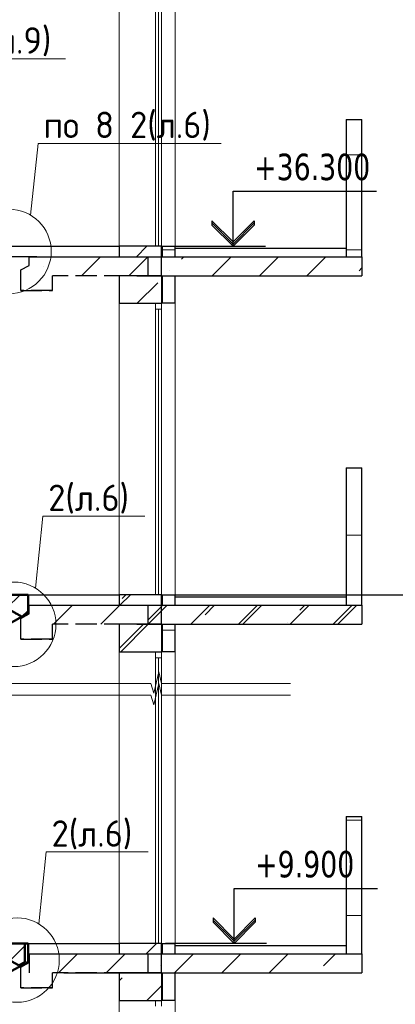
# Model space of a CAD drawing. Header units: millimetres. Extents: x 259029 to 2494469, y -731578 to -57567.
# Tile 138 of 207: x 375583 to 379143, y -502293 to -492973. Entities that reach past the tile are written whole.
import ezdxf
from ezdxf import colors
from ezdxf.entities.mleader import LeaderData, LeaderLine
from ezdxf.math import Vec2, Vec3

# ---------------------------------------------------------------- set-up
doc = ezdxf.new("R2010")
doc.units = ezdxf.units.MM
doc.linetypes.add('______2', pattern=[270, 200, -70])
for name, color, linetype, lineweight in [('Standard', 7, 'Continuous', 25), ('Общий01', 7, 'Continuous', 13), ('ПЛИТА', 152, 'Continuous', 35), ('Размеры кладочные', 3, 'Continuous', 20), ('РАЗРЕЗЫ', 10, 'Continuous', 60), ('Символы 0.20', 1, 'Continuous', 20), ('Стена', 7, 'Continuous', 50), ('Стена_ бетон несущ.', 253, 'Continuous', 70)]:
    doc.layers.add(name, color=color, linetype=linetype, lineweight=lineweight)
doc.styles.add('TAHOMA', font='tahoma.ttf')
doc.styles.add('ГОСТ', font='GOST_Common.ttf')
pattern_1 = [(45, (-451201, -145751.34), (-449.0128, 449.0128), []), (45, (-450752, -145751.34), (-449.0128, 449.0128), [793.75, -158.75, 0, -158.75])]
pattern_2 = [(45, (-451201, -165551.34), (-449.0128, 449.0128), []), (45, (-450752, -165551.34), (-449.0128, 449.0128), [793.75, -158.75, 0, -158.75])]
pattern_3 = [(0, (367310.53, -523502.2), (450, 450), [450, -450]), (90, (367310.53, -523502.2), (-450, 450), [450, -450])]
pattern_4 = [(0, (367310.53, -543302.2), (450, 450), [450, -450]), (90, (367310.53, -543302.2), (-450, 450), [450, -450])]

# ---------------------------------------------------------------- blocks, each defined once
blk = doc.blocks.new('_None')
blk = doc.blocks.new('НОВЫЙ')
at = {"layer": 'Standard', "color": 5, "linetype": 'Continuous', "lineweight": 50, "transparency": 33554687}
for p, q in [((381795.4, -472257), (381776.2, -472145.8)), ((381795.8, -472121.9), (382011.4, -472121.7)), ((382011.4, -472121.9), (381835.3, -472121.9)), ((382011.4, -472121.9), (382011.4, -472297.6)), ((378952.4, -473979.3), (382011.4, -472297.6)), ((381495.4, -472422), (381476.2, -472310.8)), ((381495.8, -472286.9), (381770.9, -472286.9)), ((381195.8, -472451.9), (381470.9, -472451.9)), ((381195.4, -472587), (381176.2, -472475.8)), ((380895.4, -472752), (380876.2, -472640.8)), ((380895.8, -472616.9), (381170.9, -472616.9)), ((380595.4, -472917), (380576.2, -472805.8)), ((380595.8, -472781.9), (380870.9, -472781.9)), ((380295.4, -473082), (380276.2, -472970.8)), ((380295.8, -472946.9), (380570.9, -472946.9)), ((379995.8, -473111.9), (380270.9, -473111.9)), ((379995.4, -473247), (379976.2, -473135.8)), ((379695.8, -473276.9), (379970.9, -473276.9)), ((379695.4, -473412), (379676.2, -473300.8)), ((379395.4, -473577), (379376.2, -473465.8)), ((379395.8, -473441.9), (379670.9, -473441.9)), ((379095.4, -473742), (379076.2, -473630.8)), ((379095.8, -473606.9), (379370.9, -473606.9)), ((378894.8, -473771.9), (378894.9, -473836.7)), ((378894.8, -473771.9), (378894.8, -473947.6)), ((378894.8, -473771.9), (379070.9, -473771.9))]:
    blk.add_line(p, q, dxfattribs=at)
for centre, radius, start, end in [((381795.8, -472141.9), 20, 90, 191.30993), ((381770.9, -472261.9), 25, 270, 11.30993), ((381495.8, -472306.9), 20, 90, 191.30993), ((381195.8, -472471.9), 20, 90, 191.30993), ((381470.9, -472426.9), 25, 270, 11.30993), ((380895.8, -472636.9), 20, 90, 191.30993), ((381170.9, -472591.9), 25, 270, 11.30993), ((380595.8, -472801.9), 20, 90, 191.30993), ((380870.9, -472756.9), 25, 270, 11.30993), ((380570.9, -472921.9), 25, 270, 11.30993), ((380295.8, -472966.9), 20, 90, 191.30993), ((379995.8, -473131.9), 20, 90, 191.30993), ((380270.9, -473086.9), 25, 270, 11.30993), ((379695.8, -473296.9), 20, 90, 191.30993), ((379970.9, -473251.9), 25, 270, 11.30993), ((379395.8, -473461.9), 20, 90, 191.30993), ((379670.9, -473416.9), 25, 270, 11.30993), ((379370.9, -473581.9), 25, 270, 11.30993), ((379095.8, -473626.9), 20, 90, 191.30993), ((379070.9, -473746.9), 25, 270, 11.30993)]:
    blk.add_arc(centre, radius, start, end, dxfattribs=at)
at = {"layer": 'РАЗРЕЗЫ', "color": 5, "lineweight": 35}
for p, q in [((382011.4, -472297.6), (382011.4, -472121.9)), ((382011.4, -472297.6), (382011.4, -472297.6)), ((378894.8, -473947.6), (378894.8, -473771.9)), ((378952.4, -473979.3), (378894.8, -473947.6))]:
    blk.add_line(p, q, dxfattribs=at)
blk = doc.blocks.new('марш2')
at = {"layer": 'РАЗРЕЗЫ', "lineweight": -2}
h = blk.add_hatch(dxfattribs=at)
h.set_pattern_fill('ANSI35', color=256, scale=50)
h.paths.add_polyline_path([(519266.6, -473418), (519247, -473531.5, 0.457423), (519271.7, -473560.2), (519546.8, -473560.2, -0.457423), (519566.6, -473583), (519547, -473696.5, 0.457423), (519571.7, -473725.2), (519846.8, -473725.2, -0.457423), (519866.6, -473748), (519847, -473861.5, 0.457423), (519871.7, -473890.2), (520146.8, -473890.2, -0.457423), (520166.6, -473913), (520147, -474026.5, 0.457423), (520171.7, -474055.2), (520446.8, -474055.2, -0.457423), (520466.6, -474078), (520447, -474191.5, 0.457423), (520471.7, -474220.2), (520746.8, -474220.2, -0.457423), (520766.6, -474243), (520747, -474356.5, 0.457423), (520771.7, -474385.2), (521046.8, -474385.2, -0.457423), (521066.6, -474408), (521047, -474521.5, 0.457423), (521071.7, -474550.2), (521346.8, -474550.2, -0.457423), (521366.6, -474573), (521347, -474686.5, 0.457423), (521371.7, -474715.2), (521646.8, -474715.2, -0.457423), (521666.6, -474738), (521647, -474851.5, 0.457423), (521671.7, -474880.2), (521946.8, -474880.2, -0.457423), (521966.6, -474903), (521947, -475016.5, 0.457423), (521971.7, -475045.2), (522147.9, -475045.2), (522147.9, -475220.9), (522090.2, -475252.5), (519031.2, -473570.9), (519031.2, -473395), (519246.9, -473395.2, -0.457187)])
at = {"layer": 'РАЗРЕЗЫ', "color": 2, "lineweight": -2, "xscale": -1}
blk.add_blockref('НОВЫЙ', (901042.6, -1273.3), dxfattribs=at)

msp = doc.modelspace()

# ---------------------------------------------------------------- hatches: boundary and pattern name
at = {"layer": 'Standard', "linetype": 'Continuous', "lineweight": 13}
h = msp.add_hatch(dxfattribs=at)
h.set_pattern_fill('____', scale=450, style=0, pattern_type=2)
h.set_pattern_definition(pattern_4)
h.paths.add_polyline_path([(378677.2, -495216.3), (378827.2, -495216.3), (378827.2, -493916.3), (378677.2, -493916.3)], flags=0)
h = msp.add_hatch(dxfattribs=at)
h.set_pattern_fill('____', scale=450, style=0, pattern_type=2)
h.set_pattern_definition(pattern_4)
h.paths.add_polyline_path([(377057.2, -495216.3), (377057.2, -495116.3), (376937.2, -495116.3), (376937.2, -495216.3)], flags=0)
h = msp.add_hatch(dxfattribs=at)
h.set_pattern_fill('____', scale=450, style=0, pattern_type=2)
h.set_pattern_definition(pattern_3)
h.paths.add_polyline_path([(378677.2, -498516.3), (378827.2, -498516.3), (378827.2, -497216.3), (378677.2, -497216.3)], flags=0)
h = msp.add_hatch(dxfattribs=at)
h.set_pattern_fill('____', scale=450, style=0, pattern_type=2)
h.set_pattern_definition(pattern_4)
h.paths.add_polyline_path([(378677.2, -498516.3), (378827.2, -498516.3), (378827.2, -497216.3), (378677.2, -497216.3)], flags=0)
h = msp.add_hatch(dxfattribs=at)
h.set_pattern_fill('____', scale=450, style=0, pattern_type=2)
h.set_pattern_definition(pattern_3)
h.paths.add_polyline_path([(377057.2, -498956.3), (377057.2, -498696.3), (376937.2, -498696.3), (376937.2, -498956.3)], flags=0)
h = msp.add_hatch(dxfattribs=at)
h.set_pattern_fill('____', scale=450, style=0, pattern_type=2)
h.set_pattern_definition(pattern_4)
h.paths.add_polyline_path([(377057.2, -498956.3), (377057.2, -498696.3), (376937.2, -498696.3), (376937.2, -498956.3)], flags=0)
h = msp.add_hatch(dxfattribs=at)
h.set_pattern_fill('____', scale=450, style=0, pattern_type=2)
h.set_pattern_definition(pattern_3)
h.paths.add_polyline_path([(378677.2, -501816.3), (378827.2, -501816.3), (378827.2, -500516.3), (378677.2, -500516.3)], flags=0)
at = {"layer": 'Стена_ бетон несущ.', "linetype": 'Continuous', "lineweight": 13}
h = msp.add_hatch(dxfattribs=at)
h.set_pattern_fill('ANSI35', color=9, scale=100, style=0)
h.set_pattern_definition(pattern_2)
h.paths.add_polyline_path([(376527.2, -495216.3), (376927.2, -495216.3), (376927.2, -495116.3), (376527.2, -495116.3)], flags=0)
at = {"layer": 'Стена_ бетон несущ.', "linetype": 'Continuous', "lineweight": 25}
h = msp.add_hatch(dxfattribs=at)
h.set_pattern_fill('ANSI35', scale=100, style=0)
h.set_pattern_definition([(45, (-450935.4, -162251.34), (-449.0128, 449.0128), []), (45, (-450486.4, -162251.34), (-449.0128, 449.0128), [793.75, -158.75, 0, -158.75])])
h.paths.add_polyline_path([(375692.8, -495396.3), (377062.9, -495396.3), (377062.9, -495216.3), (375692.8, -495216.3)])
h = msp.add_hatch(dxfattribs=at)
h.set_pattern_fill('ANSI35', scale=100, style=0)
h.set_pattern_definition(pattern_2)
h.paths.add_polyline_path([(376927.2, -495216.3), (376927.2, -495396.3), (378827.2, -495396.3), (378827.2, -495216.3)])
at = {"layer": 'Стена_ бетон несущ.', "linetype": 'Continuous', "lineweight": 13}
h = msp.add_hatch(dxfattribs=at)
h.set_pattern_fill('ANSI35', color=9, scale=100, style=0)
h.set_pattern_definition(pattern_2)
h.paths.add_polyline_path([(376927.2, -495656.3), (376927.2, -495396.3), (376527.2, -495396.3), (376527.2, -495656.3)], flags=0)
h = msp.add_hatch(dxfattribs=at)
h.set_pattern_fill('ANSI35', color=9, scale=100, style=0)
h.set_pattern_definition(pattern_1)
h.paths.add_polyline_path([(376527.2, -498516.3), (376927.2, -498516.3), (376927.2, -498416.3), (376527.2, -498416.3)], flags=0)
h = msp.add_hatch(dxfattribs=at)
h.set_pattern_fill('ANSI35', color=9, scale=100, style=0)
h.set_pattern_definition(pattern_2)
h.paths.add_polyline_path([(376527.2, -498516.3), (376927.2, -498516.3), (376927.2, -498416.3), (376527.2, -498416.3)], flags=0)
at = {"layer": 'Стена_ бетон несущ.', "linetype": 'Continuous', "lineweight": 25}
h = msp.add_hatch(dxfattribs=at)
h.set_pattern_fill('ANSI35', scale=100, style=0)
h.set_pattern_definition(pattern_2)
h.paths.add_polyline_path([(375427.2, -498696.3), (376797.3, -498696.3), (376797.3, -498516.3), (375427.2, -498516.3)])
at = {"layer": 'Стена_ бетон несущ.', "linetype": 'Continuous', "lineweight": 13}
h = msp.add_hatch(dxfattribs=at)
h.set_pattern_fill('ANSI35', scale=100, style=0)
h.set_pattern_definition(pattern_1)
h.paths.add_polyline_path([(376797.3, -498696.3), (376927.2, -498696.3), (376927.2, -498516.3), (376797.3, -498516.3)], flags=0)
h = msp.add_hatch(dxfattribs=at)
h.set_pattern_fill('ANSI35', scale=100, style=0)
h.set_pattern_definition(pattern_2)
h.paths.add_polyline_path([(376797.3, -498696.3), (376927.2, -498696.3), (376927.2, -498516.3), (376797.3, -498516.3)], flags=0)
at = {"layer": 'Стена_ бетон несущ.', "linetype": 'Continuous', "lineweight": 25}
h = msp.add_hatch(dxfattribs=at)
h.set_pattern_fill('ANSI35', scale=100, style=0)
h.set_pattern_definition(pattern_1)
h.paths.add_polyline_path([(376927.2, -498516.3), (376927.2, -498696.3), (378827.2, -498696.3), (378827.2, -498516.3)])
h = msp.add_hatch(dxfattribs=at)
h.set_pattern_fill('ANSI35', scale=100, style=0)
h.set_pattern_definition(pattern_2)
h.paths.add_polyline_path([(376927.2, -498516.3), (376927.2, -498696.3), (378827.2, -498696.3), (378827.2, -498516.3)])
at = {"layer": 'Стена_ бетон несущ.', "linetype": 'Continuous', "lineweight": 13}
h = msp.add_hatch(dxfattribs=at)
h.set_pattern_fill('ANSI35', color=9, scale=100, style=0)
h.set_pattern_definition(pattern_1)
h.paths.add_polyline_path([(376927.2, -498956.3), (376927.2, -498696.3), (376527.2, -498696.3), (376527.2, -498956.3)], flags=0)
h = msp.add_hatch(dxfattribs=at)
h.set_pattern_fill('ANSI35', color=9, scale=100, style=0)
h.set_pattern_definition(pattern_2)
h.paths.add_polyline_path([(376927.2, -498956.3), (376927.2, -498696.3), (376527.2, -498696.3), (376527.2, -498956.3)], flags=0)
h = msp.add_hatch(dxfattribs=at)
h.set_pattern_fill('ANSI35', color=9, scale=100, style=0)
h.set_pattern_definition(pattern_1)
h.paths.add_polyline_path([(376527.2, -501816.3), (376927.2, -501816.3), (376927.2, -501716.3), (376527.2, -501716.3)], flags=0)
at = {"layer": 'Стена_ бетон несущ.', "linetype": 'Continuous', "lineweight": 25}
h = msp.add_hatch(dxfattribs=at)
h.set_pattern_fill('ANSI35', scale=100, style=0)
h.set_pattern_definition([(45, (-450950.95, -145751.34), (-449.0128, 449.0128), []), (45, (-450501.93, -145751.34), (-449.0128, 449.0128), [793.75, -158.75, 0, -158.75])])
h.paths.add_polyline_path([(375677.3, -501996.3), (377047.4, -501996.3), (377047.4, -501816.3), (375677.3, -501816.3)])
h = msp.add_hatch(dxfattribs=at)
h.set_pattern_fill('ANSI35', scale=100, style=0)
h.set_pattern_definition(pattern_1)
h.paths.add_polyline_path([(376927.2, -501816.3), (376927.2, -501996.3), (378827.2, -501996.3), (378827.2, -501816.3)])
at = {"layer": 'Стена_ бетон несущ.', "linetype": 'Continuous', "lineweight": 13}
h = msp.add_hatch(dxfattribs=at)
h.set_pattern_fill('ANSI35', color=9, scale=100, style=0)
h.set_pattern_definition(pattern_1)
h.paths.add_polyline_path([(376927.2, -502256.3), (376927.2, -501996.3), (376527.2, -501996.3), (376527.2, -502256.3)], flags=0)

# ---------------------------------------------------------------- linework, layer by layer
at = {"color": 0}
for p, q in [((376954.2, -495115.3), (377912.5, -495115.3)), ((377057.2, -498416.3), (381140, -498416.3)), ((376964.2, -501715.3), (377922.5, -501715.3))]:
    msp.add_line(p, q, dxfattribs=at)
at = {"color": 3, "linetype": 'Continuous', "lineweight": 30}
for p, q in [((375745.1, -495216.2), (375508.3, -495216.2)), ((375509.2, -495213.2), (375745.1, -495213.2)), ((375745.1, -495213.2), (375745.1, -495216.2))]:
    msp.add_line(p, q, dxfattribs=at)
at = {"layer": 'Standard', "color": 7, "linetype": 'Continuous', "lineweight": 13}
for p, q in [((376871.2, -492412.3), (376871.2, -495116.3)), ((376899.2, -495115.3), (376899.2, -492412.3)), ((376927.2, -495116.3), (376927.2, -492412.3)), ((376871.2, -495656.3), (376871.2, -495712.3)), ((376927.2, -495712.3), (376927.2, -495656.3)), ((376871.2, -495712.3), (376871.2, -498416.3)), ((376871.2, -495712.3), (376871.2, -498416.3)), ((376871.2, -495712.3), (376927.2, -495712.3)), ((376899.2, -498415.3), (376899.2, -495712.3)), ((376899.2, -498415.3), (376899.2, -495712.3)), ((376927.2, -498416.3), (376927.2, -495712.3)), ((376927.2, -498416.3), (376927.2, -495712.3)), ((376871.2, -498956.3), (376871.2, -499012.3)), ((376871.2, -498956.3), (376871.2, -499012.3)), ((376871.2, -499012.3), (376871.2, -501716.3)), ((376871.2, -499012.3), (376927.2, -499012.3)), ((376871.2, -499012.3), (376871.2, -501716.3)), ((376871.2, -499012.3), (376927.2, -499012.3)), ((376899.2, -501715.3), (376899.2, -499012.3)), ((376899.2, -501715.3), (376899.2, -499012.3)), ((376927.2, -499012.3), (376927.2, -498956.3)), ((376927.2, -499012.3), (376927.2, -498956.3)), ((376927.2, -501716.3), (376927.2, -499012.3)), ((376927.2, -501716.3), (376927.2, -499012.3)), ((376871.2, -502256.3), (376871.2, -502312.3)), ((376927.2, -502312.3), (376927.2, -502256.3))]:
    msp.add_line(p, q, dxfattribs=at)
at = {"layer": 'Standard', "color": 7, "linetype": 'Continuous', "lineweight": 25}
for p, q in [((377605.8, -495116.3), (377605.8, -494596.3)), ((377605.8, -494596.3), (378965.8, -494596.3)), ((377405.8, -494876.3), (377605.8, -495076.3)), ((377405.8, -494876.3), (377405.8, -494896.3)), ((377605.8, -495096.3), (377405.8, -494896.3)), ((377405.8, -494896.3), (377405.8, -494916.3)), ((377605.8, -495116.3), (377405.8, -494916.3)), ((377605.8, -495076.3), (377805.8, -494876.3)), ((377805.8, -494896.3), (377605.8, -495096.3)), ((377805.8, -494916.3), (377605.8, -495116.3)), ((377805.8, -494876.3), (377805.8, -494896.3)), ((377805.8, -494896.3), (377805.8, -494916.3)), ((376927.2, -495396.3), (376927.2, -495216.3)), ((376927.2, -498696.3), (376927.2, -498516.3)), ((376927.2, -498696.3), (376927.2, -498516.3)), ((377615.8, -501716.3), (377615.8, -501196.3)), ((377615.8, -501196.3), (378975.8, -501196.3)), ((377415.8, -501476.3), (377615.8, -501676.3)), ((377415.8, -501476.3), (377415.8, -501496.3)), ((377615.8, -501696.3), (377415.8, -501496.3)), ((377415.8, -501496.3), (377415.8, -501516.3)), ((377615.8, -501716.3), (377415.8, -501516.3)), ((377615.8, -501676.3), (377815.8, -501476.3)), ((377815.8, -501496.3), (377615.8, -501696.3)), ((377815.8, -501516.3), (377615.8, -501716.3)), ((377815.8, -501476.3), (377815.8, -501496.3)), ((377815.8, -501496.3), (377815.8, -501516.3)), ((376927.2, -501996.3), (376927.2, -501816.3))]:
    msp.add_line(p, q, dxfattribs=at)
at = {"layer": 'Standard', "color": 7, "linetype": '______2', "lineweight": 30}
for p, q in [((375673.6, -495298.1), (375673.6, -495216.2)), ((375593.4, -495342.2), (375673.6, -495298.1)), ((375593.4, -495536.3), (375593.4, -495342.2)), ((375593.4, -495536.3), (375593.4, -495441.3)), ((375893.4, -495536.3), (375893.4, -495396.3)), ((376583.4, -495396.3), (375893.4, -495396.3)), ((375893.4, -495536.3), (375593.4, -495536.3)), ((375893.4, -495536.3), (375593.4, -495536.3)), ((375593.4, -495536.3), (375893.4, -495536.3)), ((375893.4, -495536.3), (375593.4, -495536.3)), ((375673.6, -498598.1), (375673.6, -498516.2)), ((375593.4, -498642.2), (375673.6, -498598.1)), ((375593.4, -498836.3), (375593.4, -498642.2)), ((375593.4, -498836.3), (375593.4, -498741.3)), ((375893.4, -498836.3), (375893.4, -498696.3)), ((376583.4, -498696.3), (375893.4, -498696.3)), ((375893.4, -498836.3), (375593.4, -498836.3)), ((375893.4, -498836.3), (375593.4, -498836.3)), ((375593.4, -498836.3), (375893.4, -498836.3)), ((375893.4, -498836.3), (375593.4, -498836.3)), ((375673.6, -501898.1), (375673.6, -501816.2)), ((375593.4, -501942.2), (375673.6, -501898.1)), ((375593.4, -502136.3), (375593.4, -501942.2)), ((375893.4, -502136.3), (375893.4, -501996.3)), ((376583.4, -501996.3), (375893.4, -501996.3)), ((375593.4, -502136.3), (375593.4, -502041.3)), ((375893.4, -502136.3), (375593.4, -502136.3)), ((375893.4, -502136.3), (375593.4, -502136.3)), ((375593.4, -502136.3), (375893.4, -502136.3)), ((375893.4, -502136.3), (375593.4, -502136.3))]:
    msp.add_line(p, q, dxfattribs=at)
at = {"layer": 'Общий01', "color": 7, "linetype": 'Continuous', "lineweight": 25}
for p, q in [((375483.9, -495117.3), (376527.2, -495116.3)), ((377057.2, -495136.3), (378677.2, -495136.3)), ((375672.7, -495216.3), (378827.2, -495216.3)), ((376693.2, -495396.3), (378827.2, -495396.3)), ((375458.5, -498416.3), (376527.2, -498416.3)), ((375467.6, -498416.3), (376527.2, -498416.3)), ((375663.6, -498416.3), (376527.2, -498416.3)), ((377057.2, -498436.3), (378677.2, -498436.3)), ((377057.2, -498436.3), (378677.2, -498436.3)), ((375672.7, -498516.3), (378827.2, -498516.3)), ((375672.7, -498516.3), (378827.2, -498516.3)), ((376693.2, -498696.3), (378827.2, -498696.3)), ((375427.2, -501716.3), (376527.2, -501716.3)), ((375663.6, -501716.3), (376527.2, -501716.3)), ((375677.3, -501996.3), (375677.3, -501816.3)), ((375727.2, -501816.3), (378827.2, -501816.3)), ((377057.2, -501736.3), (378677.2, -501736.3)), ((376003.3, -501996.3), (378827.2, -501996.3))]:
    msp.add_line(p, q, dxfattribs=at)
at = {"layer": 'ПЛИТА', "color": 0, "lineweight": 30}
for p, q in [((375673.6, -495216.2), (376583.4, -495216.2)), ((375673.6, -498516.2), (376583.4, -498516.2)), ((375673.6, -501816.2), (376583.4, -501816.2))]:
    msp.add_line(p, q, dxfattribs=at)
at = {"layer": 'ПЛИТА', "color": 0, "lineweight": 0}
for p, q in [((375663.6, -498466.3), (375663.6, -498416.3)), ((375663.6, -501766.3), (375663.6, -501716.3))]:
    msp.add_line(p, q, dxfattribs=at)
at = {"layer": 'Размеры кладочные'}
for points in [[(378151.5, -499257.7), (376928.6, -499257.7), (376903.1, -499147.3), (376854.2, -499347.6), (376826.7, -499257.7), (375137.7, -499257.7)], [(378151.5, -499368.4), (376928.6, -499368.4), (376903.1, -499258), (376854.2, -499458.3), (376826.7, -499368.4), (375137.7, -499368.4)]]:
    msp.add_lwpolyline(points, dxfattribs=at)
at = {"layer": 'РАЗРЕЗЫ', "color": 2, "lineweight": -2}
for p, q in [((375516.4, -498673.1), (375663.6, -498592.2)), ((375516.4, -501973.1), (375663.6, -501892.2))]:
    msp.add_line(p, q, dxfattribs=at)
at = {"layer": 'Символы 0.20'}
for centre in [(375482.4, -495166.3), (375527, -498696.3), (375558.4, -501874.5)]:
    msp.add_circle(centre, 400, dxfattribs=at)
at = {"layer": 'Стена', "color": 34, "linetype": 'Continuous', "lineweight": 13}
for p, q in [((377057.2, -495116.3), (377057.2, -492356.3)), ((377057.2, -498416.3), (377057.2, -495656.3)), ((377057.2, -498416.3), (377057.2, -495656.3)), ((377057.2, -501716.3), (377057.2, -498956.3)), ((377057.2, -501716.3), (377057.2, -498956.3)), ((377057.2, -505016.3), (377057.2, -502256.3))]:
    msp.add_line(p, q, dxfattribs=at)
at = {"layer": 'Стена', "color": 34, "linetype": 'Continuous', "lineweight": 25}
for p, q in [((378677.2, -493916.3), (378827.2, -493916.3)), ((378677.2, -493916.3), (378677.2, -495216.3)), ((378827.2, -495216.3), (378827.2, -493916.3)), ((376927.2, -495116.3), (377057.2, -495116.3)), ((376937.2, -495216.3), (376937.2, -495116.3)), ((377057.2, -495216.3), (377057.2, -495116.3)), ((376937.2, -495656.3), (376937.2, -495396.3)), ((377057.2, -495656.3), (377057.2, -495396.3)), ((377057.2, -495656.3), (376927.2, -495656.3)), ((378677.2, -497216.3), (378677.2, -498516.3)), ((378677.2, -497216.3), (378677.2, -498516.3)), ((378677.2, -497216.3), (378827.2, -497216.3)), ((378827.2, -498516.3), (378827.2, -497216.3)), ((378827.2, -498516.3), (378827.2, -497216.3)), ((376927.2, -498416.3), (377057.2, -498416.3)), ((376927.2, -498416.3), (377057.2, -498416.3)), ((376937.2, -498516.3), (376937.2, -498416.3)), ((376937.2, -498516.3), (376937.2, -498416.3)), ((377057.2, -498516.3), (377057.2, -498416.3)), ((377057.2, -498516.3), (377057.2, -498416.3)), ((376937.2, -498956.3), (376937.2, -498696.3)), ((376937.2, -498956.3), (376937.2, -498696.3)), ((377057.2, -498956.3), (377057.2, -498696.3)), ((377057.2, -498956.3), (377057.2, -498696.3)), ((377057.2, -498956.3), (376927.2, -498956.3)), ((377057.2, -498956.3), (376927.2, -498956.3)), ((378677.2, -500516.3), (378827.2, -500516.3)), ((378677.2, -500516.3), (378677.2, -501816.3)), ((378827.2, -501816.3), (378827.2, -500516.3)), ((376927.2, -501716.3), (377057.2, -501716.3)), ((376937.2, -501816.3), (376937.2, -501716.3)), ((377057.2, -501816.3), (377057.2, -501716.3)), ((376937.2, -502256.3), (376937.2, -501996.3)), ((377057.2, -502256.3), (377057.2, -501996.3)), ((377057.2, -502256.3), (376927.2, -502256.3))]:
    msp.add_line(p, q, dxfattribs=at)
at = {"layer": 'Стена_ бетон несущ.', "color": 9, "linetype": 'Continuous', "lineweight": 13}
for p, q in [((376527.2, -492356.3), (376527.2, -495116.3)), ((376527.2, -495656.3), (376527.2, -498416.3)), ((376527.2, -495656.3), (376527.2, -498416.3)), ((376527.2, -498956.3), (376527.2, -501716.3)), ((376527.2, -498956.3), (376527.2, -501716.3)), ((376527.2, -502256.3), (376527.2, -505016.3))]:
    msp.add_line(p, q, dxfattribs=at)
at = {"layer": 'Стена_ бетон несущ.', "color": 9, "linetype": 'Continuous', "lineweight": 25}
for p, q in [((376527.2, -495116.3), (376527.2, -495216.3)), ((376927.2, -495116.3), (376527.2, -495116.3)), ((376527.2, -495116.3), (376527.2, -495216.3)), ((376927.2, -495216.3), (376927.2, -495116.3)), ((376927.2, -495396.3), (376527.2, -495396.3)), ((376927.2, -495396.3), (376527.2, -495396.3)), ((376527.2, -495396.3), (376527.2, -495656.3)), ((376927.2, -495396.3), (376927.2, -495656.3)), ((376527.2, -495656.3), (376927.2, -495656.3)), ((376527.2, -498416.3), (376527.2, -498516.3)), ((376927.2, -498416.3), (376527.2, -498416.3)), ((376527.2, -498416.3), (376527.2, -498516.3)), ((376927.2, -498416.3), (376527.2, -498416.3)), ((376527.2, -498416.3), (376527.2, -498516.3)), ((376927.2, -498516.3), (376927.2, -498416.3)), ((376927.2, -498516.3), (376927.2, -498416.3)), ((376927.2, -498696.3), (376527.2, -498696.3)), ((376927.2, -498696.3), (376527.2, -498696.3)), ((376927.2, -498696.3), (376527.2, -498696.3)), ((376927.2, -498696.3), (376527.2, -498696.3)), ((376527.2, -498696.3), (376527.2, -498956.3)), ((376527.2, -498696.3), (376527.2, -498956.3)), ((376927.2, -498696.3), (376927.2, -498956.3)), ((376927.2, -498696.3), (376927.2, -498956.3)), ((376527.2, -498956.3), (376927.2, -498956.3)), ((376527.2, -498956.3), (376927.2, -498956.3)), ((376527.2, -501716.3), (376527.2, -501816.3)), ((376927.2, -501716.3), (376527.2, -501716.3)), ((376527.2, -501716.3), (376527.2, -501816.3)), ((376927.2, -501816.3), (376927.2, -501716.3)), ((376927.2, -501996.3), (376527.2, -501996.3)), ((376927.2, -501996.3), (376527.2, -501996.3)), ((376527.2, -501996.3), (376527.2, -502256.3)), ((376927.2, -501996.3), (376927.2, -502256.3)), ((376527.2, -502256.3), (376927.2, -502256.3))]:
    msp.add_line(p, q, dxfattribs=at)
at = {"layer": 'Стена_ бетон несущ.', "color": 7, "linetype": 'Continuous', "lineweight": 25}
for p, q in [((376797.3, -495216.3), (376797.3, -495396.3)), ((376927.2, -495396.3), (376927.2, -495216.3)), ((378827.2, -495216.3), (378827.2, -495396.3)), ((376797.3, -498516.3), (376797.3, -498696.3)), ((376797.3, -498516.3), (376797.3, -498696.3)), ((376927.2, -498696.3), (376927.2, -498516.3)), ((376927.2, -498696.3), (376927.2, -498516.3)), ((378827.2, -498516.3), (378827.2, -498696.3)), ((378827.2, -498516.3), (378827.2, -498696.3)), ((376797.3, -501816.3), (376797.3, -501996.3)), ((376927.2, -501996.3), (376927.2, -501816.3)), ((378827.2, -501816.3), (378827.2, -501996.3))]:
    msp.add_line(p, q, dxfattribs=at)

# ---------------------------------------------------------------- block references
at = {"layer": 'РАЗРЕЗЫ', "color": 2, "lineweight": -2}
for name, p in [('марш2', (-146484.3, -23371.3)), ('НОВЫЙ', (-6347.8, -26294.6)), ('марш2', (-146516.8, -26671.3)), ('НОВЫЙ', (-6347.8, -29594.6))]:
    msp.add_blockref(name, p, dxfattribs=at)

# ---------------------------------------------------------------- texts
at = {"layer": 'Standard', "color": 7, "linetype": 'Continuous', "lineweight": 25, "char_height": 250, "width": 1028.162, "attachment_point": 7, "style": 'TAHOMA'}
for s, insert in [('{\\W0.86;+36.300}', (377805.8, -494496.3)), ('{\\W0.86;+9.900}', (377815.8, -501096.3))]:
    msp.add_mtext(s, dxfattribs=dict(at, insert=insert))

# ---------------------------------------------------------------- leaders
at = {"layer": 'Символы 0.20'}
ml = msp.add_multileader_mtext('Standard', dxfattribs=at)
ml.set_content('9(л.9)', color=256, style='ГОСТ')
ml.set_leader_properties(color=256, linetype='ByLayer', lineweight=-1)
ml.set_arrow_properties(name='NONE')
ml.build(insert=Vec2(0, 0))
ml.multileader.update_dxf_attribs({"text_left_attachment_type": 6, "text_right_attachment_type": 6, "dogleg_length": 0.25, "arrow_head_size": 200, "scale": 100})
ctx = ml.context
ctx.base_point, ctx.scale, ctx.char_height, ctx.arrow_head_size, ctx.landing_gap_size, ctx.plane_origin = Vec3(375077.2, -493344.2), 100, 250, 200, 25, Vec3(372721.7, -495065.3)
ctx.left_attachment, ctx.right_attachment = 6, 6
notes = []
notes.append((ctx, [(1, (1, 1, 0), (375052.2, -493344.2), (1, 0), 25, [(0, [(374529.4, -493680)], 0, [])])]))
ctx.mtext.insert, ctx.mtext.width, ctx.mtext.flow_direction = Vec3(375102.2, -493044.2), 792.21, 5
ml = msp.add_multileader_mtext('Standard', dxfattribs=at)
ml.set_content('8(л.6)', color=256, style='ГОСТ')
ml.set_leader_properties(color=256, linetype='ByLayer', lineweight=-1)
ml.set_arrow_properties(name='NONE')
ml.build(insert=Vec2(0, 0))
ml.multileader.update_dxf_attribs({"text_left_attachment_type": 6, "text_right_attachment_type": 6, "dogleg_length": 0.25, "arrow_head_size": 200, "scale": 100})
ctx = ml.context
ctx.base_point, ctx.scale, ctx.char_height, ctx.arrow_head_size, ctx.landing_gap_size, ctx.plane_origin = Vec3(354934.2, -493970.7), 100, 250, 200, 25, Vec3(355418.5, -494272.5)
ctx.left_attachment, ctx.right_attachment = 6, 6
notes.append((ctx, [(0, (1, 1, 0), (354909.2, -493970.7), (1, 0), 25, [(0, [(354235.4, -493382.7)], 0, [])])]))
ctx.mtext.insert, ctx.mtext.width, ctx.mtext.defined_height, ctx.mtext.flow_direction = Vec3(354959.2, -493670.7), 1094.387, 742.8, 5
ml = msp.add_multileader_mtext('Standard', dxfattribs=at)
ml.set_content('по7(л.6)', color=256, style='ГОСТ')
ml.set_leader_properties(color=256, linetype='ByLayer', lineweight=-1)
ml.set_arrow_properties(name='NONE')
ml.build(insert=Vec2(0, 0))
ml.multileader.update_dxf_attribs({"text_left_attachment_type": 6, "text_right_attachment_type": 6, "dogleg_length": 0.25, "arrow_head_size": 200, "scale": 100})
ctx = ml.context
ctx.base_point, ctx.scale, ctx.char_height, ctx.arrow_head_size, ctx.landing_gap_size, ctx.plane_origin = Vec3(371479.9, -494594.7), 100, 250, 200, 25, Vec3(374210.6, -494272.5)
ctx.left_attachment, ctx.right_attachment = 6, 6
notes.append((ctx, [(1, (1, 1, 0), (372654.9, -494594.7), (-1, 0), 25, [(0, [(372844.5, -493531.7)], 0, [])])]))
ctx.mtext.insert, ctx.mtext.width, ctx.mtext.defined_height, ctx.mtext.flow_direction = Vec3(371504.9, -494294.7), 1094.387, 742.8, 5
ml = msp.add_multileader_mtext('Standard', dxfattribs=at)
ml.set_content('по 8 2(л.6)', color=256, style='ГОСТ')
ml.set_leader_properties(color=256, linetype='ByLayer', lineweight=-1)
ml.set_arrow_properties(name='NONE')
ml.build(insert=Vec2(0, 0))
ml.multileader.update_dxf_attribs({"text_left_attachment_type": 6, "text_right_attachment_type": 6, "dogleg_length": 0.25, "arrow_head_size": 200, "scale": 100})
ctx = ml.context
ctx.base_point, ctx.scale, ctx.char_height, ctx.arrow_head_size, ctx.landing_gap_size, ctx.plane_origin = Vec3(375784.2, -494143.4), 100, 250, 200, 25, Vec3(376998.4, -496277.9)
ctx.left_attachment, ctx.right_attachment = 6, 6
notes.append((ctx, [(0, (1, 1, 0), (375759.2, -494143.4), (1, 0), 25, [(0, [(375687.4, -494822.8)], 0, [])])]))
ctx.mtext.insert, ctx.mtext.width, ctx.mtext.flow_direction = Vec3(375809.2, -493843.4), 792.21, 5
ml = msp.add_multileader_mtext('Standard', dxfattribs=at)
ml.set_content('1(л.6)', color=256, style='ГОСТ')
ml.set_leader_properties(color=256, linetype='ByLayer', lineweight=-1)
ml.set_arrow_properties(name='NONE')
ml.build(insert=Vec2(0, 0))
ml.multileader.update_dxf_attribs({"text_left_attachment_type": 6, "text_right_attachment_type": 6, "dogleg_length": 0.25, "arrow_head_size": 200, "scale": 100})
ctx = ml.context
ctx.base_point, ctx.scale, ctx.char_height, ctx.arrow_head_size, ctx.landing_gap_size, ctx.plane_origin = Vec3(357194.3, -494310.4), 100, 250, 200, 25, Vec3(358408.5, -496444.9)
ctx.left_attachment, ctx.right_attachment = 6, 6
notes.append((ctx, [(0, (1, 1, 0), (357169.3, -494310.4), (1, 0), 25, [(0, [(357097.5, -494989.8)], 0, [])])]))
ctx.mtext.insert, ctx.mtext.width, ctx.mtext.flow_direction = Vec3(357219.3, -494010.4), 792.21, 5
ml = msp.add_multileader_mtext('Standard', dxfattribs=at)
ml.set_content('3(л.6)', color=256, style='ГОСТ')
ml.set_leader_properties(color=256, linetype='ByLayer', lineweight=-1)
ml.set_arrow_properties(name='NONE')
ml.build(insert=Vec2(0, 0))
ml.multileader.update_dxf_attribs({"text_left_attachment_type": 6, "text_right_attachment_type": 6, "dogleg_length": 0.25, "arrow_head_size": 200, "scale": 100})
ctx = ml.context
ctx.base_point, ctx.scale, ctx.char_height, ctx.arrow_head_size, ctx.landing_gap_size, ctx.plane_origin = Vec3(354921.9, -497671.3), 100, 250, 200, 25, Vec3(355406.2, -497973.1)
ctx.left_attachment, ctx.right_attachment = 6, 6
notes.append((ctx, [(0, (1, 1, 0), (354896.9, -497671.3), (1, 0), 25, [(0, [(354223.1, -497083.4)], 0, [])])]))
ctx.mtext.insert, ctx.mtext.width, ctx.mtext.defined_height, ctx.mtext.flow_direction = Vec3(354946.9, -497371.3), 1094.387, 742.8, 5
ml = msp.add_multileader_mtext('Standard', dxfattribs=at)
ml.set_content('2(л.6)', color=256, style='ГОСТ')
ml.set_leader_properties(color=256, linetype='ByLayer', lineweight=-1)
ml.set_arrow_properties(name='NONE')
ml.build(insert=Vec2(0, 0))
ml.multileader.update_dxf_attribs({"text_left_attachment_type": 6, "text_right_attachment_type": 6, "dogleg_length": 0.25, "arrow_head_size": 200, "scale": 100})
ctx = ml.context
ctx.base_point, ctx.scale, ctx.char_height, ctx.arrow_head_size, ctx.landing_gap_size, ctx.plane_origin = Vec3(371921.2, -497975.7), 100, 250, 200, 25, Vec3(374250.6, -497912.8)
ctx.left_attachment, ctx.right_attachment = 6, 6
notes.append((ctx, [(1, (1, 1, 0), (372746.2, -497975.7), (-1, 0), 25, [(0, [(372734.6, -497201.1)], 0, [])])]))
ctx.mtext.insert, ctx.mtext.width, ctx.mtext.defined_height, ctx.mtext.flow_direction = Vec3(371946.2, -497675.7), 1094.387, 742.8, 5
ml = msp.add_multileader_mtext('Standard', dxfattribs=at)
ml.set_content('1(л.6)', color=256, style='ГОСТ')
ml.set_leader_properties(color=256, linetype='ByLayer', lineweight=-1)
ml.set_arrow_properties(name='NONE')
ml.build(insert=Vec2(0, 0))
ml.multileader.update_dxf_attribs({"text_left_attachment_type": 6, "text_right_attachment_type": 6, "dogleg_length": 0.25, "arrow_head_size": 200, "scale": 100})
ctx = ml.context
ctx.base_point, ctx.scale, ctx.char_height, ctx.arrow_head_size, ctx.landing_gap_size, ctx.plane_origin = Vec3(357194.3, -497610.4), 100, 250, 200, 25, Vec3(358408.5, -499744.9)
ctx.left_attachment, ctx.right_attachment = 6, 6
notes.append((ctx, [(0, (1, 1, 0), (357169.3, -497610.4), (1, 0), 25, [(0, [(357097.5, -498289.8)], 0, [])])]))
ctx.mtext.insert, ctx.mtext.width, ctx.mtext.flow_direction = Vec3(357219.3, -497310.4), 792.21, 5
ml = msp.add_multileader_mtext('Standard', dxfattribs=at)
ml.set_content('2(л.6)', color=256, style='ГОСТ')
ml.set_leader_properties(color=256, linetype='ByLayer', lineweight=-1)
ml.set_arrow_properties(name='NONE')
ml.build(insert=Vec2(0, 0))
ml.multileader.update_dxf_attribs({"text_left_attachment_type": 6, "text_right_attachment_type": 6, "dogleg_length": 0.25, "arrow_head_size": 200, "scale": 100})
ctx = ml.context
ctx.base_point, ctx.scale, ctx.char_height, ctx.arrow_head_size, ctx.landing_gap_size, ctx.plane_origin = Vec3(375828.8, -497673.4), 100, 250, 200, 25, Vec3(377043, -499807.9)
ctx.left_attachment, ctx.right_attachment = 6, 6
notes.append((ctx, [(0, (1, 1, 0), (375803.8, -497673.4), (1, 0), 25, [(0, [(375732, -498352.8)], 0, [])])]))
ctx.mtext.insert, ctx.mtext.width, ctx.mtext.flow_direction = Vec3(375853.8, -497373.4), 792.21, 5
ml = msp.add_multileader_mtext('Standard', dxfattribs=at)
ml.set_content('4(л.6)', color=256, style='ГОСТ')
ml.set_leader_properties(color=256, linetype='ByLayer', lineweight=-1)
ml.set_arrow_properties(name='NONE')
ml.build(insert=Vec2(0, 0))
ml.multileader.update_dxf_attribs({"text_left_attachment_type": 6, "text_right_attachment_type": 6, "dogleg_length": 0.25, "arrow_head_size": 200, "scale": 100})
ctx = ml.context
ctx.base_point, ctx.scale, ctx.char_height, ctx.arrow_head_size, ctx.landing_gap_size, ctx.plane_origin = Vec3(371759.6, -499158.6), 100, 250, 200, 25, Vec3(374250.6, -501442.8)
ctx.left_attachment, ctx.right_attachment = 6, 6
notes.append((ctx, [(1, (1, 1, 0), (372609.6, -499158.6), (-1, 0), 25, [(0, [(372767.4, -499932.5)], 0, [])])]))
ctx.mtext.insert, ctx.mtext.width, ctx.mtext.defined_height, ctx.mtext.flow_direction = Vec3(371784.6, -498858.6), 1094.387, 742.8, 5
ml = msp.add_multileader_mtext('Standard', dxfattribs=at)
ml.set_content('3(л.6)', color=256, style='ГОСТ')
ml.set_leader_properties(color=256, linetype='ByLayer', lineweight=-1)
ml.set_arrow_properties(name='NONE')
ml.build(insert=Vec2(0, 0))
ml.multileader.update_dxf_attribs({"text_left_attachment_type": 6, "text_right_attachment_type": 6, "dogleg_length": 0.25, "arrow_head_size": 200, "scale": 100})
ctx = ml.context
ctx.base_point, ctx.scale, ctx.char_height, ctx.arrow_head_size, ctx.landing_gap_size, ctx.plane_origin = Vec3(354803, -500973.9), 100, 250, 200, 25, Vec3(355287.3, -501275.7)
ctx.left_attachment, ctx.right_attachment = 6, 6
notes.append((ctx, [(0, (1, 1, 0), (354778, -500973.9), (1, 0), 25, [(0, [(354104.2, -500386)], 0, [])])]))
ctx.mtext.insert, ctx.mtext.width, ctx.mtext.defined_height, ctx.mtext.flow_direction = Vec3(354828, -500673.9), 1094.387, 742.8, 5
ml = msp.add_multileader_mtext('Standard', dxfattribs=at)
ml.set_content('1(л.6)', color=256, style='ГОСТ')
ml.set_leader_properties(color=256, linetype='ByLayer', lineweight=-1)
ml.set_arrow_properties(name='NONE')
ml.build(insert=Vec2(0, 0))
ml.multileader.update_dxf_attribs({"text_left_attachment_type": 6, "text_right_attachment_type": 6, "dogleg_length": 0.25, "arrow_head_size": 200, "scale": 100})
ctx = ml.context
ctx.base_point, ctx.scale, ctx.char_height, ctx.arrow_head_size, ctx.landing_gap_size, ctx.plane_origin = Vec3(357194.3, -500910.4), 100, 250, 200, 25, Vec3(358408.5, -503044.9)
ctx.left_attachment, ctx.right_attachment = 6, 6
notes.append((ctx, [(0, (1, 1, 0), (357169.3, -500910.4), (1, 0), 25, [(0, [(357097.5, -501589.8)], 0, [])])]))
ctx.mtext.insert, ctx.mtext.width, ctx.mtext.flow_direction = Vec3(357219.3, -500610.4), 792.21, 5
ml = msp.add_multileader_mtext('Standard', dxfattribs=at)
ml.set_content('2(л.6)', color=256, style='ГОСТ')
ml.set_leader_properties(color=256, linetype='ByLayer', lineweight=-1)
ml.set_arrow_properties(name='NONE')
ml.build(insert=Vec2(0, 0))
ml.multileader.update_dxf_attribs({"text_left_attachment_type": 6, "text_right_attachment_type": 6, "dogleg_length": 0.25, "arrow_head_size": 200, "scale": 100})
ctx = ml.context
ctx.base_point, ctx.scale, ctx.char_height, ctx.arrow_head_size, ctx.landing_gap_size, ctx.plane_origin = Vec3(375860.2, -500851.6), 100, 250, 200, 25, Vec3(377074.3, -502986.1)
ctx.left_attachment, ctx.right_attachment = 6, 6
notes.append((ctx, [(0, (1, 1, 0), (375835.2, -500851.6), (1, 0), 25, [(0, [(375763.4, -501531)], 0, [])])]))
ctx.mtext.insert, ctx.mtext.width, ctx.mtext.flow_direction = Vec3(375885.2, -500551.6), 792.21, 5
for ctx, leaders in notes:
    for number, flags, end, landing, length, lines in leaders:
        leader = LeaderData()
        leader.index, (leader.has_last_leader_line, leader.has_dogleg_vector, leader.attachment_direction) = number, flags
        leader.last_leader_point, leader.dogleg_vector, leader.dogleg_length = Vec3(end), Vec3(landing), length
        for number, points, colour, breaks in lines:
            line = LeaderLine()
            line.index, line.vertices, line.color, line.breaks = number, Vec3.list(points), colors.encode_raw_color(colour), breaks
            leader.lines.append(line)
        ctx.leaders.append(leader)

doc.saveas('drawing.dxf')
